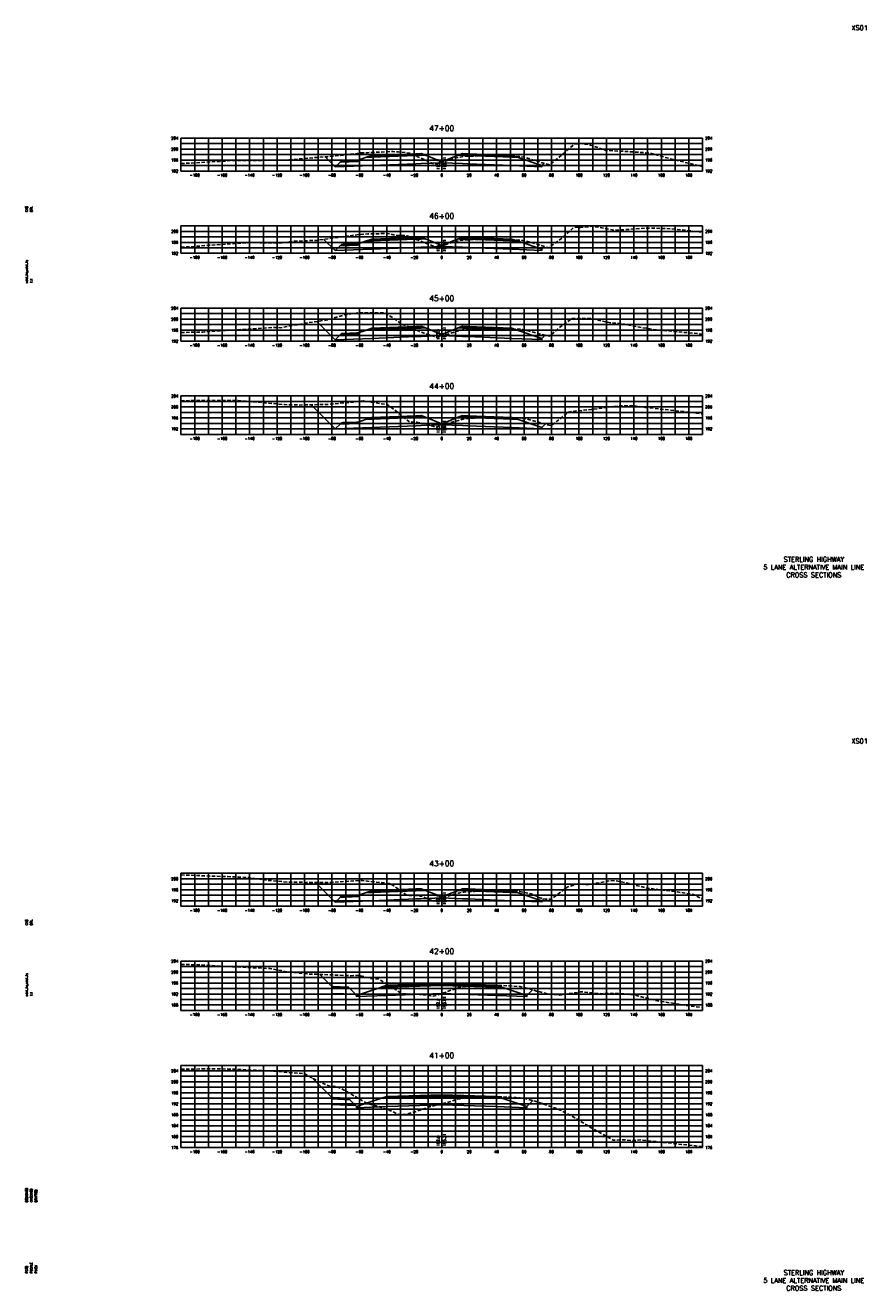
# Model space of a CAD drawing. Extents: x 37 to 10140, y -1968 to 9206.
# Tile 2 of 105: x 767 to 1380, y 16 to 938. Entities that reach past the tile are written whole.
import ezdxf
from ezdxf.enums import TextEntityAlignment as Align

# ---------------------------------------------------------------- set-up
doc = ezdxf.new("R2010")
doc.units = 0
doc.header["$LTSCALE"] = 20
doc.header["$MEASUREMENT"] = 0
doc.linetypes.add('HIDDEN_050%', pattern=[0.1875, 0.125, -0.0625])
for name, color, linetype in [('S-AT-TXT175', 6, 'Continuous'), ('S-AT-TXT80', 1, 'Continuous'), ('XDATUM', 3, 'Continuous'), ('XEG', 1, 'HIDDEN_050%'), ('XFG', 2, 'Continuous'), ('XGRID', 251, 'Continuous'), ('XGRIDT', 2, 'Continuous'), ('XREF-BORDER', 7, 'Continuous')]:
    doc.layers.add(name, color=color, linetype=linetype)
doc.styles.add('L100', font='simplex.shx', dxfattribs={"height": 2})
doc.styles.add('L175', font='ROMANSM.shx', dxfattribs={"height": 3.5})
doc.styles.add('L80', font='ROMANSM.shx', dxfattribs={"height": 1.6})

# ---------------------------------------------------------------- blocks, each defined once
blk = doc.blocks.new('03025_00_att1')
at = {"layer": 'S-AT-TXT175', "style": 'L175'}
for tag, p in [('NUM', (32.402, 20.822)), ('LINE1', (30.64, 1.444)), ('LINE2', (30.64, 1.161)), ('LINE3', (30.64, 0.877))]:
    blk.add_attdef(tag, text='', height=0.175, dxfattribs=at).set_placement(p, align=Align.CENTER)
at = {"layer": 'S-AT-TXT80', "style": 'L80'}
for tag, p in [('DESIGNED', (2.094, 14.201)), ('CHECKED', (2.265, 14.201)), ('DRAFTED', (2.436, 14.201)), ('PCTB', (2.094, 11.605)), ('PSCALE', (2.265, 11.605)), ('PVIEW', (2.436, 11.605))]:
    blk.add_attdef(tag, p, '', height=0.08, rotation=90, dxfattribs=at)

msp = doc.modelspace()

# ---------------------------------------------------------------- linework, layer by layer
at = {"layer": 'XDATUM', "flags": 128}
for points in [[(985.02, 842.32), (992.41, 834.93), (1019, 835.99), (1051, 837.27), (1055, 837.43), (1070, 838.03), (1085, 837.43), (1089, 837.27), (1121, 835.99), (1143, 835.11), (1143, 836), (1144.6, 837.6)], [(984.16, 782.17), (992.41, 773.93), (1019, 774.99), (1051, 776.27), (1055, 776.43), (1070, 777.03), (1085, 776.43), (1089, 776.27), (1121, 774.99), (1143, 774.11), (1143, 775), (1144.92, 776.92)], [(979.04, 722.29), (992.41, 708.93), (1019, 709.99), (1051, 711.27), (1055, 711.43), (1070, 712.03), (1085, 711.43), (1089, 711.27), (1121, 709.99), (1143, 709.11), (1143, 710), (1145.35, 712.34)], [(974.78, 661.56), (992.41, 643.93), (1019, 644.99), (1051, 646.27), (1055, 646.43), (1070, 647.03), (1085, 646.43), (1089, 646.27), (1121, 644.99), (1143, 644.11), (1143, 645), (1145.46, 647.46)], [(977.96, 313.38), (992.41, 298.93), (1019, 299.99), (1051, 301.27), (1055, 301.43), (1070, 302.03), (1085, 301.43), (1089, 301.27), (1121, 299.99), (1143, 299.11), (1143, 300), (1144.36, 301.36)], [(981.17, 246.31), (990, 237.48), (990, 232.48), (1007.21, 231.79), (1008, 231), (1008, 230.11), (1030, 230.99), (1070, 232.27), (1110, 230.99), (1132, 230.11), (1132, 231), (1136.1, 235.09)], [(975.83, 170.66), (990, 156.48), (990, 151.48), (1007.21, 150.79), (1008, 150), (1008, 149.11), (1030, 149.99), (1070, 151.27), (1110, 149.99), (1132, 149.11), (1132, 150), (1136.3, 154.3)]]:
    msp.add_lwpolyline(points, dxfattribs=at)
at = {"layer": 'XEG', "flags": 128}
for points in [[(880, 837.39), (905.81, 838.91), (913.36, 839.27), (916.64, 839.59), (925.71, 839.61), (956.85, 839.97), (977.19, 841.72), (980.41, 842), (986.96, 842.45), (1007.26, 844.56), (1011.79, 845.37), (1015.71, 845.34), (1034.28, 846.22), (1038.22, 845.89), (1047.28, 845.03), (1052.6, 842.45), (1064.93, 836.79), (1070, 838.32), (1070.08, 838.35), (1081.39, 841.84), (1083.37, 842.19), (1087.12, 842.72), (1089.33, 842.77), (1093.59, 842.87), (1097.81, 843.04), (1106.3, 843.38), (1110.94, 843.24), (1119.33, 842.99), (1124.08, 842.75), (1126.8, 842.59), (1128.12, 842.45), (1130.34, 842.06), (1137.07, 839.94), (1148.47, 836.39), (1159.95, 845.82), (1166.65, 851.75), (1170.42, 852.01), (1176.49, 851.46), (1189.67, 847.07), (1194.82, 846.75), (1208.55, 846.01), (1221.81, 845.05), (1235.57, 841.18), (1260, 835.28)], [(880, 776.41), (881.62, 776.5), (886.61, 776.77), (900.88, 777.84), (924.28, 779.46), (932.48, 779.98), (937.72, 779.74), (953.54, 779.6), (963.01, 780.86), (978.99, 781.45), (991.86, 783.25), (1009.85, 785.74), (1016.41, 786.09), (1029.92, 786.45), (1032.13, 786.28), (1036.1, 785.03), (1042.53, 784.91), (1044.8, 784.74), (1054.68, 780.84), (1066.42, 776.3), (1070, 777.46), (1074.39, 778.88), (1081.03, 780.9), (1084, 781.47), (1087.11, 781.9), (1090.58, 781.94), (1094.17, 781.96), (1100.34, 782.15), (1107.13, 782.33), (1112.91, 782.25), (1119.13, 782.07), (1122.99, 781.81), (1126.94, 781.67), (1128.95, 781.38), (1130.98, 781.17), (1140, 778.45), (1147.88, 775.99), (1157.33, 782.85), (1166.56, 791.2), (1171.28, 790.77), (1179.72, 791.68), (1189.01, 790.16), (1195.44, 788.94), (1196.29, 788.78), (1220.77, 790.45), (1237.65, 789.89), (1260, 787.37)], [(880, 714.31), (895.96, 714.63), (897.07, 714.7), (897.46, 714.72), (898.53, 714.78), (946.46, 717.9), (952.49, 717.79), (967.01, 720.38), (970.79, 721.06), (987.04, 723.49), (999.25, 727.09), (1008.61, 728.55), (1018.03, 728.51), (1024.45, 728.5), (1028.33, 728.6), (1034.87, 724.81), (1041.16, 720.23), (1057.12, 713.8), (1066.6, 710.68), (1070, 711.74), (1072.61, 712.55), (1080.56, 715), (1083.2, 715.69), (1086.88, 716.49), (1089.89, 716.55), (1094.11, 716.72), (1099.74, 717.03), (1107.03, 717.32), (1112.3, 717.14), (1119, 716.97), (1122.52, 716.84), (1126.88, 716.62), (1129.12, 716.35), (1131.29, 716), (1140.97, 713.34), (1148.59, 711.6), (1155.63, 717.72), (1164.79, 724.49), (1170.6, 724.53), (1178.32, 724.62), (1191.91, 721.49), (1201.33, 720.72), (1223.95, 716.39), (1253.49, 713.74), (1260, 713.12)], [(880, 664.37), (891.04, 664.81), (907.52, 664.62), (913.3, 664.82), (921.59, 664.69), (955.16, 661.69), (965.7, 661.39), (987.25, 661.8), (1005.59, 663.57), (1012.83, 664.33), (1018.88, 663.45), (1030.52, 661.6), (1035.23, 658.09), (1046.04, 649.3), (1051.92, 648.82), (1055.41, 648.27), (1063.02, 646.14), (1065.74, 645.2), (1070, 646.49), (1070.75, 646.72), (1080.27, 649.73), (1082.33, 650.21), (1086.8, 651.47), (1089.02, 651.6), (1094.26, 651.85), (1098.37, 652.04), (1107.12, 652.43), (1110.94, 652.37), (1118.92, 652.22), (1121.48, 652.11), (1126.61, 651.94), (1128.4, 651.68), (1131.56, 651.37), (1143.52, 648.01), (1149.59, 646.28), (1153.94, 649.54), (1162.04, 656.19), (1168.38, 657.12), (1178.78, 658.06), (1193.55, 660.12), (1200.65, 660.87), (1209.41, 660.85), (1218.47, 659.64), (1246.55, 656.6), (1260, 654.87)], [(880, 318.88), (886.11, 318.58), (917.98, 317.43), (929.14, 316.84), (943.83, 314.84), (958.76, 313.47), (978.12, 313.37), (981.86, 313.36), (984.91, 313.28), (989.22, 313.41), (1009.6, 314.79), (1012.25, 314.65), (1031.73, 312.59), (1034.3, 311.29), (1044.45, 304.12), (1046.59, 303.92), (1054.2, 303.42), (1056.37, 302.9), (1063.85, 299.78), (1070, 301.77), (1079, 304.69), (1082.22, 305.63), (1086.07, 306.31), (1086.98, 306.46), (1088.3, 306.51), (1094.17, 306.82), (1096.52, 306.92), (1107.2, 307.41), (1116.85, 307.15), (1119.13, 307.08), (1124.19, 306.82), (1126.93, 306.69), (1129.05, 306.36), (1135.15, 305.09), (1140.66, 302.52), (1145.25, 301.08), (1149.79, 301.16), (1153.08, 303.58), (1161.38, 309.92), (1168.48, 312.12), (1169.07, 312.22), (1176.16, 311.72), (1194.26, 314.76), (1198.39, 314.3), (1203.14, 313.41), (1219.45, 309.22), (1241.57, 306.43), (1253.37, 304.65), (1256.04, 303.21), (1260, 301.1)], [(880, 253.53), (881.19, 253.49), (894.12, 253.29), (901.09, 252.75), (944.98, 250.52), (953.11, 249.03), (955.51, 248.46), (968.5, 246.98), (971.65, 246.62), (978.69, 246.42), (1003.48, 245.32), (1009.87, 245.52), (1018.45, 243.28), (1023.95, 242.98), (1039.56, 233.15), (1041.45, 232.19), (1042.38, 232.1), (1051.3, 231.9), (1062.13, 230.75), (1063.79, 230.35), (1066.32, 231.09), (1070, 232.37), (1082.26, 236.64), (1082.96, 236.74), (1087.28, 237.54), (1093.45, 237.79), (1094.49, 237.84), (1105.78, 238.3), (1107.52, 238.38), (1109.08, 238.33), (1119.12, 237.94), (1122.16, 237.72), (1126.83, 237.45), (1130.17, 236.76), (1132.77, 236.13), (1139.01, 234.19), (1149.14, 231.55), (1151.17, 231.79), (1155.84, 231.21), (1169.54, 233.28), (1171.07, 233.53), (1171.73, 233.57), (1179.61, 232.82), (1185.59, 232.23), (1199.2, 232.42), (1210.54, 231.3), (1227.16, 227.02), (1251.81, 223.14), (1260, 222.17)], [(880, 177.19), (901.22, 177.43), (909.96, 177.36), (920.07, 177.12), (947.42, 175.8), (958.49, 174.79), (969.69, 174.06), (980.76, 167.92), (988.99, 164.43), (991.13, 164.74), (993.7, 164.45), (997.22, 162.96), (1015.33, 152.35), (1023.12, 150.28), (1025.9, 149.27), (1031.79, 147.25), (1038.94, 144.08), (1044.45, 144.31), (1052.68, 146.86), (1061.77, 149.88), (1069.93, 152.02), (1070, 152.03), (1073.81, 152.79), (1081.42, 155.24), (1084.86, 155.86), (1087.31, 156.3), (1091.48, 156.52), (1094.37, 156.67), (1102.3, 157.01), (1107.72, 157.22), (1114.59, 156.98), (1119.4, 156.78), (1124.08, 156.48), (1127.15, 156.27), (1128.87, 155.95), (1131.4, 155.57), (1138.8, 153.64), (1155.9, 147.68), (1167.01, 141.81), (1175.29, 136.6), (1194.88, 125.46), (1196.76, 125.37), (1202.38, 125.74), (1209.78, 125.15), (1215.13, 125.6), (1241.22, 122.74), (1260, 120.79)]]:
    msp.add_lwpolyline(points, dxfattribs=at)
at = {"layer": 'XFG', "flags": 128}
for points in [[(992.41, 834.93), (992.41, 834.93), (985.02, 842.32)], [(1070, 838.77), (1058.05, 843.55), (1055, 843.43), (1051, 843.27), (1019, 841.99), (1014.43, 841.81), (1009, 840), (1009, 839), (995.96, 838.48), (992.41, 834.93), (1019, 835.99), (1051, 837.27), (1055, 837.43), (1070, 838.03), (1070, 838.77)], [(1009, 840), (1008, 839.96), (1008, 839.62), (998, 839.22), (998, 839.56), (997, 839.52), (995.96, 838.48), (1009, 839), (1009, 840)], [(1008, 839.96), (998, 839.56), (998, 839.22), (1008, 839.62), (1008, 839.96)], [(1055, 843.77), (1051, 843.61), (1019, 842.33), (1019, 843.33), (1014.43, 841.81), (1019, 841.99), (1051, 843.27), (1055, 843.43), (1058.05, 843.55), (1055, 844.77), (1055, 843.77)], [(1055, 844.77), (1051, 844.61), (1019, 843.33), (1019, 842.99), (1051, 844.27), (1055, 844.43), (1055, 844.77)], [(1055, 844.43), (1051, 844.27), (1019, 842.99), (1019, 842.33), (1051, 843.61), (1055, 843.77), (1055, 844.43)], [(1070, 838.77), (1081.95, 843.55), (1085, 843.43), (1089, 843.27), (1121, 841.99), (1125.57, 841.81), (1143, 836), (1143, 835.11), (1121, 835.99), (1089, 837.27), (1085, 837.43), (1070, 838.03)], [(1085, 844.77), (1081.95, 843.55), (1085, 843.43), (1089, 843.27), (1121, 841.99), (1125.57, 841.81), (1121, 843.33), (1121, 842.33), (1089, 843.61), (1085, 843.77), (1085, 844.77)], [(1085, 844.77), (1085, 844.43), (1089, 844.27), (1121, 842.99), (1121, 843.33), (1089, 844.61), (1085, 844.77)], [(1085, 844.43), (1085, 843.77), (1089, 843.61), (1121, 842.33), (1121, 842.99), (1089, 844.27), (1085, 844.43)], [(1143, 836), (1143, 836), (1144.6, 837.6)], [(992.41, 773.93), (992.41, 773.93), (984.16, 782.17)], [(1070, 777.77), (1058.05, 782.55), (1055, 782.43), (1051, 782.27), (1019, 780.99), (1014.43, 780.81), (1009, 779), (1009, 778), (995.96, 777.48), (992.41, 773.93), (1019, 774.99), (1051, 776.27), (1055, 776.43), (1070, 777.03), (1070, 777.77)], [(1009, 779), (1008, 778.96), (1008, 778.62), (998, 778.22), (998, 778.56), (997, 778.52), (995.96, 777.48), (1009, 778), (1009, 779)], [(1008, 778.96), (998, 778.56), (998, 778.22), (1008, 778.62), (1008, 778.96)], [(1055, 782.77), (1051, 782.61), (1019, 781.33), (1019, 782.33), (1014.43, 780.81), (1019, 780.99), (1051, 782.27), (1055, 782.43), (1058.05, 782.55), (1055, 783.77), (1055, 782.77)], [(1055, 783.77), (1051, 783.61), (1019, 782.33), (1019, 781.99), (1051, 783.27), (1055, 783.43), (1055, 783.77)], [(1055, 783.43), (1051, 783.27), (1019, 781.99), (1019, 781.33), (1051, 782.61), (1055, 782.77), (1055, 783.43)], [(1070, 777.77), (1081.95, 782.55), (1085, 782.43), (1089, 782.27), (1121, 780.99), (1125.57, 780.81), (1143, 775), (1143, 774.11), (1121, 774.99), (1089, 776.27), (1085, 776.43), (1070, 777.03)], [(1085, 783.77), (1081.95, 782.55), (1085, 782.43), (1089, 782.27), (1121, 780.99), (1125.57, 780.81), (1121, 782.33), (1121, 781.33), (1089, 782.61), (1085, 782.77), (1085, 783.77)], [(1085, 783.77), (1085, 783.43), (1089, 783.27), (1121, 781.99), (1121, 782.33), (1089, 783.61), (1085, 783.77)], [(1085, 783.43), (1085, 782.77), (1089, 782.61), (1121, 781.33), (1121, 781.99), (1089, 783.27), (1085, 783.43)], [(1143, 775), (1143, 775), (1144.92, 776.92)], [(992.41, 708.93), (992.41, 708.93), (979.04, 722.29)], [(1070, 712.77), (1058.05, 717.55), (1055, 717.43), (1051, 717.27), (1019, 715.99), (1014.43, 715.81), (1009, 714), (1009, 713), (995.96, 712.48), (992.41, 708.93), (1019, 709.99), (1051, 711.27), (1055, 711.43), (1070, 712.03), (1070, 712.77)], [(1009, 714), (1008, 713.96), (1008, 713.62), (998, 713.22), (998, 713.56), (997, 713.52), (995.96, 712.48), (1009, 713), (1009, 714)], [(1008, 713.96), (998, 713.56), (998, 713.22), (1008, 713.62), (1008, 713.96)], [(1055, 717.77), (1051, 717.61), (1019, 716.33), (1019, 717.33), (1014.43, 715.81), (1019, 715.99), (1051, 717.27), (1055, 717.43), (1058.05, 717.55), (1055, 718.77), (1055, 717.77)], [(1055, 718.77), (1051, 718.61), (1019, 717.33), (1019, 716.99), (1051, 718.27), (1055, 718.43), (1055, 718.77)], [(1055, 718.43), (1051, 718.27), (1019, 716.99), (1019, 716.33), (1051, 717.61), (1055, 717.77), (1055, 718.43)], [(1070, 712.77), (1081.95, 717.55), (1085, 717.43), (1089, 717.27), (1121, 715.99), (1125.57, 715.81), (1143, 710), (1143, 709.11), (1121, 709.99), (1089, 711.27), (1085, 711.43), (1070, 712.03)], [(1085, 718.77), (1081.95, 717.55), (1085, 717.43), (1089, 717.27), (1121, 715.99), (1125.57, 715.81), (1121, 717.33), (1121, 716.33), (1089, 717.61), (1085, 717.77), (1085, 718.77)], [(1085, 718.77), (1085, 718.43), (1089, 718.27), (1121, 716.99), (1121, 717.33), (1089, 718.61), (1085, 718.77)], [(1085, 718.43), (1085, 717.77), (1089, 717.61), (1121, 716.33), (1121, 716.99), (1089, 718.27), (1085, 718.43)], [(1143, 710), (1143, 710), (1145.35, 712.34)], [(992.41, 643.93), (992.41, 643.93), (974.78, 661.56)], [(1070, 647.77), (1058.05, 652.55), (1055, 652.43), (1051, 652.27), (1019, 650.99), (1014.43, 650.81), (1009, 649), (1009, 648), (995.96, 647.48), (992.41, 643.93), (1019, 644.99), (1051, 646.27), (1055, 646.43), (1070, 647.03), (1070, 647.77)], [(1009, 649), (1008, 648.96), (1008, 648.62), (998, 648.22), (998, 648.56), (997, 648.52), (995.96, 647.48), (1009, 648), (1009, 649)], [(1008, 648.96), (998, 648.56), (998, 648.22), (1008, 648.62), (1008, 648.96)], [(1055, 652.77), (1051, 652.61), (1019, 651.33), (1019, 652.33), (1014.43, 650.81), (1019, 650.99), (1051, 652.27), (1055, 652.43), (1058.05, 652.55), (1055, 653.77), (1055, 652.77)], [(1055, 653.77), (1051, 653.61), (1019, 652.33), (1019, 651.99), (1051, 653.27), (1055, 653.43), (1055, 653.77)], [(1055, 653.43), (1051, 653.27), (1019, 651.99), (1019, 651.33), (1051, 652.61), (1055, 652.77), (1055, 653.43)], [(1070, 647.77), (1081.95, 652.55), (1085, 652.43), (1089, 652.27), (1121, 650.99), (1125.57, 650.81), (1143, 645), (1143, 644.11), (1121, 644.99), (1089, 646.27), (1085, 646.43), (1070, 647.03)], [(1085, 653.77), (1081.95, 652.55), (1085, 652.43), (1089, 652.27), (1121, 650.99), (1125.57, 650.81), (1121, 652.33), (1121, 651.33), (1089, 652.61), (1085, 652.77), (1085, 653.77)], [(1085, 653.77), (1085, 653.43), (1089, 653.27), (1121, 651.99), (1121, 652.33), (1089, 653.61), (1085, 653.77)], [(1085, 653.43), (1085, 652.77), (1089, 652.61), (1121, 651.33), (1121, 651.99), (1089, 653.27), (1085, 653.43)], [(1143, 645), (1143, 645), (1145.46, 647.46)], [(992.41, 298.93), (992.41, 298.93), (977.96, 313.38)], [(1070, 302.77), (1058.05, 307.55), (1055, 307.43), (1051, 307.27), (1019, 305.99), (1014.43, 305.81), (1009, 304), (1009, 303), (995.96, 302.48), (992.41, 298.93), (1019, 299.99), (1051, 301.27), (1055, 301.43), (1070, 302.03), (1070, 302.77)], [(1055, 307.77), (1051, 307.61), (1019, 306.33), (1019, 307.33), (1014.43, 305.81), (1019, 305.99), (1051, 307.27), (1055, 307.43), (1058.05, 307.55), (1055, 308.77), (1055, 307.77)], [(1055, 308.77), (1051, 308.61), (1019, 307.33), (1019, 306.99), (1051, 308.27), (1055, 308.43), (1055, 308.77)], [(1055, 308.43), (1051, 308.27), (1019, 306.99), (1019, 306.33), (1051, 307.61), (1055, 307.77), (1055, 308.43)], [(1070, 302.77), (1081.95, 307.55), (1085, 307.43), (1089, 307.27), (1121, 305.99), (1125.57, 305.81), (1143, 300), (1143, 299.11), (1121, 299.99), (1089, 301.27), (1085, 301.43), (1070, 302.03)], [(1085, 308.77), (1081.95, 307.55), (1085, 307.43), (1089, 307.27), (1121, 305.99), (1125.57, 305.81), (1121, 307.33), (1121, 306.33), (1089, 307.61), (1085, 307.77), (1085, 308.77)], [(1085, 308.77), (1085, 308.43), (1089, 308.27), (1121, 306.99), (1121, 307.33), (1089, 308.61), (1085, 308.77)], [(1085, 308.43), (1085, 307.77), (1089, 307.61), (1121, 306.33), (1121, 306.99), (1089, 308.27), (1085, 308.43)], [(1009, 304), (1008, 303.96), (1008, 303.62), (998, 303.22), (998, 303.56), (997, 303.52), (995.96, 302.48), (1009, 303), (1009, 304)], [(1008, 303.96), (998, 303.56), (998, 303.22), (1008, 303.62), (1008, 303.96)], [(1143, 300), (1143, 300), (1144.36, 301.36)], [(990, 237.48), (990, 237.48), (981.17, 246.31)], [(990, 237.48), (990, 236.48), (1003.04, 235.96), (1002, 237), (1001, 237.04), (1001, 236.7), (991, 237.1), (991, 237.44), (990, 237.48)], [(990, 236.48), (990, 232.48), (1007.21, 231.79), (1003.04, 235.96), (990, 236.48)], [(991, 237.44), (991, 237.1), (1001, 236.7), (1001, 237.04), (991, 237.44)], [(1008, 231), (1007.21, 231.79)], [(1070, 238.27), (1030, 236.99), (1025.43, 236.81), (1008, 231), (1008, 230.11), (1030, 230.99), (1070, 232.27)], [(1070, 238.61), (1030, 237.33), (1030, 238.33), (1025.43, 236.81), (1030, 236.99), (1070, 238.27)], [(1070, 239.61), (1030, 238.33), (1030, 237.99), (1070, 239.27)], [(1070, 239.27), (1030, 237.99), (1030, 237.33), (1070, 238.61)], [(1070, 239.61), (1110, 238.33), (1110, 237.99), (1070, 239.27)], [(1070, 239.27), (1110, 237.99), (1110, 237.33), (1070, 238.61)], [(1070, 238.61), (1110, 237.33), (1110, 238.33), (1114.57, 236.81), (1110, 236.99), (1070, 238.27)], [(1070, 238.27), (1110, 236.99), (1114.57, 236.81), (1132, 231), (1132, 230.11), (1110, 230.99), (1070, 232.27)], [(1132, 231), (1132, 231), (1136.1, 235.09)], [(990, 156.48), (990, 156.48), (975.83, 170.66)], [(1070, 157.27), (1030, 155.99), (1025.43, 155.81), (1008, 150), (1008, 149.11), (1030, 149.99), (1070, 151.27)], [(1070, 157.61), (1030, 156.33), (1030, 157.33), (1025.43, 155.81), (1030, 155.99), (1070, 157.27)], [(1070, 158.61), (1030, 157.33), (1030, 156.99), (1070, 158.27)], [(1070, 158.27), (1030, 156.99), (1030, 156.33), (1070, 157.61)], [(1070, 158.61), (1110, 157.33), (1110, 156.99), (1070, 158.27)], [(1070, 158.27), (1110, 156.99), (1110, 156.33), (1070, 157.61)], [(1070, 157.61), (1110, 156.33), (1110, 157.33), (1114.57, 155.81), (1110, 155.99), (1070, 157.27)], [(1070, 157.27), (1110, 155.99), (1114.57, 155.81), (1132, 150), (1132, 149.11), (1110, 149.99), (1070, 151.27)], [(990, 156.48), (990, 155.48), (1003.04, 154.96), (1002, 156), (1001, 156.04), (1001, 155.7), (991, 156.1), (991, 156.44), (990, 156.48)], [(990, 155.48), (990, 151.48), (1007.21, 150.79), (1003.04, 154.96), (990, 155.48)], [(991, 156.44), (991, 156.1), (1001, 155.7), (1001, 156.04), (991, 156.44)], [(1008, 150), (1007.21, 150.79)], [(1132, 150), (1132, 150), (1136.3, 154.3)]]:
    msp.add_lwpolyline(points, dxfattribs=at)
at = {"layer": 'XGRID'}
for p, q in [((880, 832), (880, 856)), ((880, 856), (1260, 856)), ((880, 852), (1260, 852)), ((890, 832), (890, 856)), ((900, 832), (900, 856)), ((910, 832), (910, 856)), ((920, 832), (920, 856)), ((930, 832), (930, 856)), ((940, 832), (940, 856)), ((950, 832), (950, 856)), ((960, 832), (960, 856)), ((970, 832), (970, 856)), ((980, 832), (980, 856)), ((990, 832), (990, 856)), ((1000, 832), (1000, 856)), ((1010, 832), (1010, 856)), ((1020, 832), (1020, 856)), ((1030, 832), (1030, 856)), ((1040, 832), (1040, 856)), ((1050, 832), (1050, 856)), ((1060, 832), (1060, 856)), ((1070, 832), (1070, 856)), ((1080, 832), (1080, 856)), ((1090, 832), (1090, 856)), ((1100, 832), (1100, 856)), ((1110, 832), (1110, 856)), ((1120, 832), (1120, 856)), ((1130, 832), (1130, 856)), ((1140, 832), (1140, 856)), ((1150, 832), (1150, 856)), ((1160, 832), (1160, 856)), ((1170, 832), (1170, 856)), ((1180, 832), (1180, 856)), ((1190, 832), (1190, 856)), ((1200, 832), (1200, 856)), ((1210, 832), (1210, 856)), ((1220, 832), (1220, 856)), ((1230, 832), (1230, 856)), ((1240, 832), (1240, 856)), ((1250, 832), (1250, 856)), ((1260, 832), (1260, 856)), ((880, 848), (1260, 848)), ((880, 844), (1260, 844)), ((880, 840), (1260, 840)), ((880, 836), (1260, 836)), ((880, 832), (1260, 832)), ((880, 772), (880, 792)), ((880, 792), (1260, 792)), ((880, 788), (1260, 788)), ((890, 772), (890, 792)), ((900, 772), (900, 792)), ((910, 772), (910, 792)), ((920, 772), (920, 792)), ((930, 772), (930, 792)), ((940, 772), (940, 792)), ((950, 772), (950, 792)), ((960, 772), (960, 792)), ((970, 772), (970, 792)), ((980, 772), (980, 792)), ((990, 772), (990, 792)), ((1000, 772), (1000, 792)), ((1010, 772), (1010, 792)), ((1020, 772), (1020, 792)), ((1030, 772), (1030, 792)), ((1040, 772), (1040, 792)), ((1050, 772), (1050, 792)), ((1060, 772), (1060, 792)), ((1070, 772), (1070, 792)), ((1080, 772), (1080, 792)), ((1090, 772), (1090, 792)), ((1100, 772), (1100, 792)), ((1110, 772), (1110, 792)), ((1120, 772), (1120, 792)), ((1130, 772), (1130, 792)), ((1140, 772), (1140, 792)), ((1150, 772), (1150, 792)), ((1160, 772), (1160, 792)), ((1170, 772), (1170, 792)), ((1180, 772), (1180, 792)), ((1190, 772), (1190, 792)), ((1200, 772), (1200, 792)), ((1210, 772), (1210, 792)), ((1220, 772), (1220, 792)), ((1230, 772), (1230, 792)), ((1240, 772), (1240, 792)), ((1250, 772), (1250, 792)), ((1260, 772), (1260, 792)), ((880, 784), (1260, 784)), ((880, 780), (1260, 780)), ((880, 776), (1260, 776)), ((880, 772), (1260, 772)), ((880, 708), (880, 732)), ((880, 732), (1260, 732)), ((890, 708), (890, 732)), ((900, 708), (900, 732)), ((910, 708), (910, 732)), ((920, 708), (920, 732)), ((930, 708), (930, 732)), ((940, 708), (940, 732)), ((950, 708), (950, 732)), ((960, 708), (960, 732)), ((970, 708), (970, 732)), ((980, 708), (980, 732)), ((990, 708), (990, 732)), ((1000, 708), (1000, 732)), ((1010, 708), (1010, 732)), ((1020, 708), (1020, 732)), ((1030, 708), (1030, 732)), ((1040, 708), (1040, 732)), ((1050, 708), (1050, 732)), ((1060, 708), (1060, 732)), ((1070, 708), (1070, 732)), ((1080, 708), (1080, 732)), ((1090, 708), (1090, 732)), ((1100, 708), (1100, 732)), ((1110, 708), (1110, 732)), ((1120, 708), (1120, 732)), ((1130, 708), (1130, 732)), ((1140, 708), (1140, 732)), ((1150, 708), (1150, 732)), ((1160, 708), (1160, 732)), ((1170, 708), (1170, 732)), ((1180, 708), (1180, 732)), ((1190, 708), (1190, 732)), ((1200, 708), (1200, 732)), ((1210, 708), (1210, 732)), ((1220, 708), (1220, 732)), ((1230, 708), (1230, 732)), ((1240, 708), (1240, 732)), ((1250, 708), (1250, 732)), ((1260, 708), (1260, 732)), ((880, 728), (1260, 728)), ((880, 724), (1260, 724)), ((880, 720), (1260, 720)), ((880, 716), (1260, 716)), ((880, 712), (1260, 712)), ((880, 708), (1260, 708)), ((880, 640), (880, 668)), ((880, 668), (1260, 668)), ((890, 640), (890, 668)), ((900, 640), (900, 668)), ((910, 640), (910, 668)), ((920, 640), (920, 668)), ((930, 640), (930, 668)), ((940, 640), (940, 668)), ((950, 640), (950, 668)), ((960, 640), (960, 668)), ((970, 640), (970, 668)), ((980, 640), (980, 668)), ((990, 640), (990, 668)), ((1000, 640), (1000, 668)), ((1010, 640), (1010, 668)), ((1020, 640), (1020, 668)), ((1030, 640), (1030, 668)), ((1040, 640), (1040, 668)), ((1050, 640), (1050, 668)), ((1060, 640), (1060, 668)), ((1070, 640), (1070, 668)), ((1080, 640), (1080, 668)), ((1090, 640), (1090, 668)), ((1100, 640), (1100, 668)), ((1110, 640), (1110, 668)), ((1120, 640), (1120, 668)), ((1130, 640), (1130, 668)), ((1140, 640), (1140, 668)), ((1150, 640), (1150, 668)), ((1160, 640), (1160, 668)), ((1170, 640), (1170, 668)), ((1180, 640), (1180, 668)), ((1190, 640), (1190, 668)), ((1200, 640), (1200, 668)), ((1210, 640), (1210, 668)), ((1220, 640), (1220, 668)), ((1230, 640), (1230, 668)), ((1240, 640), (1240, 668)), ((1250, 640), (1250, 668)), ((1260, 640), (1260, 668)), ((880, 664), (1260, 664)), ((880, 660), (1260, 660)), ((880, 656), (1260, 656)), ((880, 652), (1260, 652)), ((880, 648), (1260, 648)), ((880, 644), (1260, 644)), ((880, 640), (1260, 640)), ((880, 296), (880, 320)), ((880, 320), (1260, 320)), ((880, 316), (1260, 316)), ((890, 296), (890, 320)), ((900, 296), (900, 320)), ((910, 296), (910, 320)), ((920, 296), (920, 320)), ((930, 296), (930, 320)), ((940, 296), (940, 320)), ((950, 296), (950, 320)), ((960, 296), (960, 320)), ((970, 296), (970, 320)), ((980, 296), (980, 320)), ((990, 296), (990, 320)), ((1000, 296), (1000, 320)), ((1010, 296), (1010, 320)), ((1020, 296), (1020, 320)), ((1030, 296), (1030, 320)), ((1040, 296), (1040, 320)), ((1050, 296), (1050, 320)), ((1060, 296), (1060, 320)), ((1070, 296), (1070, 320)), ((1080, 296), (1080, 320)), ((1090, 296), (1090, 320)), ((1100, 296), (1100, 320)), ((1110, 296), (1110, 320)), ((1120, 296), (1120, 320)), ((1130, 296), (1130, 320)), ((1140, 296), (1140, 320)), ((1150, 296), (1150, 320)), ((1160, 296), (1160, 320)), ((1170, 296), (1170, 320)), ((1180, 296), (1180, 320)), ((1190, 296), (1190, 320)), ((1200, 296), (1200, 320)), ((1210, 296), (1210, 320)), ((1220, 296), (1220, 320)), ((1230, 296), (1230, 320)), ((1240, 296), (1240, 320)), ((1250, 296), (1250, 320)), ((1260, 296), (1260, 320)), ((880, 312), (1260, 312)), ((880, 308), (1260, 308)), ((880, 304), (1260, 304)), ((880, 300), (1260, 300)), ((880, 296), (1260, 296)), ((880, 220), (880, 256)), ((880, 256), (1260, 256)), ((880, 252), (1260, 252)), ((890, 220), (890, 256)), ((900, 220), (900, 256)), ((910, 220), (910, 256)), ((920, 220), (920, 256)), ((930, 220), (930, 256)), ((940, 220), (940, 256)), ((950, 220), (950, 256)), ((960, 220), (960, 256)), ((970, 220), (970, 256)), ((980, 220), (980, 256)), ((990, 220), (990, 256)), ((1000, 220), (1000, 256)), ((1010, 220), (1010, 256)), ((1020, 220), (1020, 256)), ((1030, 220), (1030, 256)), ((1040, 220), (1040, 256)), ((1050, 220), (1050, 256)), ((1060, 220), (1060, 256)), ((1070, 220), (1070, 256)), ((1080, 220), (1080, 256)), ((1090, 220), (1090, 256)), ((1100, 220), (1100, 256)), ((1110, 220), (1110, 256)), ((1120, 220), (1120, 256)), ((1130, 220), (1130, 256)), ((1140, 220), (1140, 256)), ((1150, 220), (1150, 256)), ((1160, 220), (1160, 256)), ((1170, 220), (1170, 256)), ((1180, 220), (1180, 256)), ((1190, 220), (1190, 256)), ((1200, 220), (1200, 256)), ((1210, 220), (1210, 256)), ((1220, 220), (1220, 256)), ((1230, 220), (1230, 256)), ((1240, 220), (1240, 256)), ((1250, 220), (1250, 256)), ((1260, 220), (1260, 256)), ((880, 248), (1260, 248)), ((880, 244), (1260, 244)), ((880, 240), (1260, 240)), ((880, 236), (1260, 236)), ((880, 232), (1260, 232)), ((880, 228), (1260, 228)), ((880, 224), (1260, 224)), ((880, 220), (1260, 220)), ((880, 120), (880, 180)), ((880, 180), (1260, 180)), ((880, 176), (1260, 176)), ((890, 120), (890, 180)), ((900, 120), (900, 180)), ((910, 120), (910, 180)), ((920, 120), (920, 180)), ((930, 120), (930, 180)), ((940, 120), (940, 180)), ((950, 120), (950, 180)), ((960, 120), (960, 180)), ((970, 120), (970, 180)), ((980, 120), (980, 180)), ((990, 120), (990, 180)), ((1000, 120), (1000, 180)), ((1010, 120), (1010, 180)), ((1020, 120), (1020, 180)), ((1030, 120), (1030, 180)), ((1040, 120), (1040, 180)), ((1050, 120), (1050, 180)), ((1060, 120), (1060, 180)), ((1070, 120), (1070, 180)), ((1080, 120), (1080, 180)), ((1090, 120), (1090, 180)), ((1100, 120), (1100, 180)), ((1110, 120), (1110, 180)), ((1120, 120), (1120, 180)), ((1130, 120), (1130, 180)), ((1140, 120), (1140, 180)), ((1150, 120), (1150, 180)), ((1160, 120), (1160, 180)), ((1170, 120), (1170, 180)), ((1180, 120), (1180, 180)), ((1190, 120), (1190, 180)), ((1200, 120), (1200, 180)), ((1210, 120), (1210, 180)), ((1220, 120), (1220, 180)), ((1230, 120), (1230, 180)), ((1240, 120), (1240, 180)), ((1250, 120), (1250, 180)), ((1260, 120), (1260, 180)), ((880, 172), (1260, 172)), ((880, 168), (1260, 168)), ((880, 164), (1260, 164)), ((880, 160), (1260, 160)), ((880, 156), (1260, 156)), ((880, 152), (1260, 152)), ((880, 148), (1260, 148)), ((880, 144), (1260, 144)), ((880, 140), (1260, 140)), ((880, 136), (1260, 136)), ((880, 132), (1260, 132)), ((880, 128), (1260, 128)), ((880, 124), (1260, 124)), ((880, 120), (1260, 120))]:
    msp.add_line(p, q, dxfattribs=at)

# ---------------------------------------------------------------- block references
at = {"layer": 'XREF-BORDER'}
ref = msp.add_blockref('03025_00_att1', (726.45, 518.23), dxfattribs=dict(at, xscale=20, yscale=20, zscale=20))
ref.add_attrib('LINE1', 'STERLING HIGHWAY', dxfattribs={"layer": 'S-AT-TXT175', "height": 3.5, "style": 'L175'}).set_placement((1341.07, 547.1), align=Align.CENTER)
ref.add_attrib('LINE2', '5 LANE ALTERNATIVE MAIN LINE', dxfattribs={"layer": 'S-AT-TXT175', "height": 3.5, "style": 'L175'}).set_placement((1341.07, 541.44), align=Align.CENTER)
ref.add_attrib('LINE3', 'CROSS SECTIONS', dxfattribs={"layer": 'S-AT-TXT175', "height": 3.5, "style": 'L175'}).set_placement((1341.07, 535.77), align=Align.CENTER)
ref.add_attrib('NUM', 'XS01', dxfattribs={"layer": 'S-AT-TXT175', "height": 3.5, "style": 'L175'}).set_placement((1374.49, 934.66), align=Align.CENTER)
ref.add_attrib('DESIGNED', 'CAB', (768.34, 802.25), dxfattribs={"layer": 'S-AT-TXT80', "height": 1.6, "rotation": 90, "style": 'L80'})
ref.add_attrib('CHECKED', 'DRL', (771.75, 802.25), dxfattribs={"layer": 'S-AT-TXT80', "height": 1.6, "rotation": 90, "style": 'L80'})
ref.add_attrib('PCTB', 'adot_hs,adot_fs', (768.34, 750.32), dxfattribs={"layer": 'S-AT-TXT80', "height": 1.6, "rotation": 90, "style": 'L80'})
ref.add_attrib('PSCALE', '1:1', (771.75, 750.32), dxfattribs={"layer": 'S-AT-TXT80', "height": 1.6, "rotation": 90, "style": 'L80'})
ref = msp.add_blockref('03025_00_att1', (726.45, -1.77), dxfattribs=dict(at, xscale=20, yscale=20, zscale=20))
ref.add_attrib('LINE1', 'STERLING HIGHWAY', dxfattribs={"layer": 'S-AT-TXT175', "height": 3.5, "style": 'L175'}).set_placement((1341.07, 27.1), align=Align.CENTER)
ref.add_attrib('LINE2', '5 LANE ALTERNATIVE MAIN LINE', dxfattribs={"layer": 'S-AT-TXT175', "height": 3.5, "style": 'L175'}).set_placement((1341.07, 21.44), align=Align.CENTER)
ref.add_attrib('LINE3', 'CROSS SECTIONS', dxfattribs={"layer": 'S-AT-TXT175', "height": 3.5, "style": 'L175'}).set_placement((1341.07, 15.77), align=Align.CENTER)
ref.add_attrib('NUM', 'XS01', dxfattribs={"layer": 'S-AT-TXT175', "height": 3.5, "style": 'L175'}).set_placement((1374.49, 414.66), align=Align.CENTER)
ref.add_attrib('DESIGNED', 'CAB', (768.34, 282.25), dxfattribs={"layer": 'S-AT-TXT80', "height": 1.6, "rotation": 90, "style": 'L80'})
ref.add_attrib('CHECKED', 'DRL', (771.75, 282.25), dxfattribs={"layer": 'S-AT-TXT80', "height": 1.6, "rotation": 90, "style": 'L80'})
ref.add_attrib('PCTB', 'adot_hs,adot_fs', (768.34, 230.32), dxfattribs={"layer": 'S-AT-TXT80', "height": 1.6, "rotation": 90, "style": 'L80'})
ref.add_attrib('PSCALE', '1:1', (771.75, 230.32), dxfattribs={"layer": 'S-AT-TXT80', "height": 1.6, "rotation": 90, "style": 'L80'})

# ---------------------------------------------------------------- texts
at = {"layer": 'S-AT-TXT80', "style": 'L80'}
for tag, p, s in [('DESIGNED', (768.34, 80.3), 'JMF'), ('CHECKED', (771.75, 80.3), 'DRL'), ('DRAFTED', (775.16, 80.3), ''), ('PCTB', (768.34, 28.37), 'adot_hs,adot_fs'), ('PSCALE', (771.75, 28.37), '1:1'), ('PVIEW', (775.16, 28.37), '')]:
    msp.add_attdef(tag, p, s, height=1.6, rotation=90, dxfattribs=at)
at = {"layer": 'XGRIDT', "style": 'L100'}
for s, p in [('47+00', (1070, 860)), ('46+00', (1070, 796)), ('45+00', (1070, 736)), ('44+00', (1070, 672)), ('43+00', (1070, 324)), ('42+00', (1070, 260)), ('41+00', (1070, 184))]:
    msp.add_text(s, height=4, dxfattribs=at).set_placement(p, align=Align.BOTTOM_CENTER)
for s, p in [('204', (878, 856)), ('200', (878, 848)), ('196', (878, 840)), ('192', (878, 832)), ('200', (878, 788)), ('196', (878, 780)), ('192', (878, 772)), ('204', (878, 732)), ('200', (878, 724)), ('196', (878, 716)), ('192', (878, 708)), ('204', (878, 668)), ('200', (878, 660)), ('196', (878, 652)), ('192', (878, 644)), ('200', (878, 316)), ('196', (878, 308)), ('192', (878, 300)), ('204', (878, 256)), ('200', (878, 248)), ('196', (878, 240)), ('192', (878, 232)), ('188', (878, 224)), ('204', (878, 176)), ('200', (878, 168)), ('196', (878, 160)), ('192', (878, 152)), ('188', (878, 144)), ('184', (878, 136)), ('180', (878, 128)), ('176', (878, 120))]:
    msp.add_text(s, height=2, dxfattribs=at).set_placement(p, align=Align.MIDDLE_RIGHT)
for s, p in [('204', (1262, 856)), ('200', (1262, 848)), ('196', (1262, 840)), ('192', (1262, 832)), ('200', (1262, 788)), ('196', (1262, 780)), ('192', (1262, 772)), ('204', (1262, 732)), ('200', (1262, 724)), ('196', (1262, 716)), ('192', (1262, 708)), ('204', (1262, 668)), ('200', (1262, 660)), ('196', (1262, 652)), ('192', (1262, 644)), ('200', (1262, 316)), ('196', (1262, 308)), ('192', (1262, 300)), ('204', (1262, 256)), ('200', (1262, 248)), ('196', (1262, 240)), ('192', (1262, 232)), ('188', (1262, 224)), ('204', (1262, 176)), ('200', (1262, 168)), ('196', (1262, 160)), ('192', (1262, 152)), ('188', (1262, 144)), ('184', (1262, 136)), ('180', (1262, 128)), ('176', (1262, 120))]:
    msp.add_text(s, height=2, dxfattribs=at).set_placement(p, align=Align.MIDDLE_LEFT)
for s, p in [('195.2', (1069, 833)), ('194.7', (1069, 773)), ('193.9', (1069, 709)), ('193.2', (1069, 641)), ('192.9', (1069, 297)), ('192.2', (1069, 221)), ('192.0', (1069, 121))]:
    msp.add_text(s, height=2, rotation=90, dxfattribs=at).set_placement(p, align=Align.BOTTOM_LEFT)
for s, p in [('198.31', (1071, 833)), ('197.81', (1071, 773)), ('197.31', (1071, 709)), ('196.81', (1071, 641)), ('196.31', (1071, 297)), ('195.81', (1071, 221)), ('195.31', (1071, 121))]:
    msp.add_text(s, height=2, rotation=90, dxfattribs=at).set_placement(p, align=Align.TOP_LEFT)
for s, p in [('-180', (890, 830)), ('-160', (910, 830)), ('-140', (930, 830)), ('-120', (950, 830)), ('-100', (970, 830)), ('-80', (990, 830)), ('-60', (1010, 830)), ('-40', (1030, 830)), ('-20', (1050, 830)), ('0', (1070, 830)), ('20', (1090, 830)), ('40', (1110, 830)), ('60', (1130, 830)), ('80', (1150, 830)), ('100', (1170, 830)), ('120', (1190, 830)), ('140', (1210, 830)), ('160', (1230, 830)), ('180', (1250, 830)), ('-180', (890, 770)), ('-160', (910, 770)), ('-140', (930, 770)), ('-120', (950, 770)), ('-100', (970, 770)), ('-80', (990, 770)), ('-60', (1010, 770)), ('-40', (1030, 770)), ('-20', (1050, 770)), ('0', (1070, 770)), ('20', (1090, 770)), ('40', (1110, 770)), ('60', (1130, 770)), ('80', (1150, 770)), ('100', (1170, 770)), ('120', (1190, 770)), ('140', (1210, 770)), ('160', (1230, 770)), ('180', (1250, 770)), ('-180', (890, 706)), ('-160', (910, 706)), ('-140', (930, 706)), ('-120', (950, 706)), ('-100', (970, 706)), ('-80', (990, 706)), ('-60', (1010, 706)), ('-40', (1030, 706)), ('-20', (1050, 706)), ('0', (1070, 706)), ('20', (1090, 706)), ('40', (1110, 706)), ('60', (1130, 706)), ('80', (1150, 706)), ('100', (1170, 706)), ('120', (1190, 706)), ('140', (1210, 706)), ('160', (1230, 706)), ('180', (1250, 706)), ('-180', (890, 638)), ('-160', (910, 638)), ('-140', (930, 638)), ('-120', (950, 638)), ('-100', (970, 638)), ('-80', (990, 638)), ('-60', (1010, 638)), ('-40', (1030, 638)), ('-20', (1050, 638)), ('0', (1070, 638)), ('20', (1090, 638)), ('40', (1110, 638)), ('60', (1130, 638)), ('80', (1150, 638)), ('100', (1170, 638)), ('120', (1190, 638)), ('140', (1210, 638)), ('160', (1230, 638)), ('180', (1250, 638)), ('-180', (890, 294)), ('-160', (910, 294)), ('-140', (930, 294)), ('-120', (950, 294)), ('-100', (970, 294)), ('-80', (990, 294)), ('-60', (1010, 294)), ('-40', (1030, 294)), ('-20', (1050, 294)), ('0', (1070, 294)), ('20', (1090, 294)), ('40', (1110, 294)), ('60', (1130, 294)), ('80', (1150, 294)), ('100', (1170, 294)), ('120', (1190, 294)), ('140', (1210, 294)), ('160', (1230, 294)), ('180', (1250, 294)), ('-180', (890, 218)), ('-160', (910, 218)), ('-140', (930, 218)), ('-120', (950, 218)), ('-100', (970, 218)), ('-80', (990, 218)), ('-60', (1010, 218)), ('-40', (1030, 218)), ('-20', (1050, 218)), ('0', (1070, 218)), ('20', (1090, 218)), ('40', (1110, 218)), ('60', (1130, 218)), ('80', (1150, 218)), ('100', (1170, 218)), ('120', (1190, 218)), ('140', (1210, 218)), ('160', (1230, 218)), ('180', (1250, 218)), ('-180', (890, 118)), ('-160', (910, 118)), ('-140', (930, 118)), ('-120', (950, 118)), ('-100', (970, 118)), ('-80', (990, 118)), ('-60', (1010, 118)), ('-40', (1030, 118)), ('-20', (1050, 118)), ('0', (1070, 118)), ('20', (1090, 118)), ('40', (1110, 118)), ('60', (1130, 118)), ('80', (1150, 118)), ('100', (1170, 118)), ('120', (1190, 118)), ('140', (1210, 118)), ('160', (1230, 118)), ('180', (1250, 118))]:
    msp.add_text(s, height=2, dxfattribs=at).set_placement(p, align=Align.TOP_CENTER)

doc.saveas('drawing.dxf')
